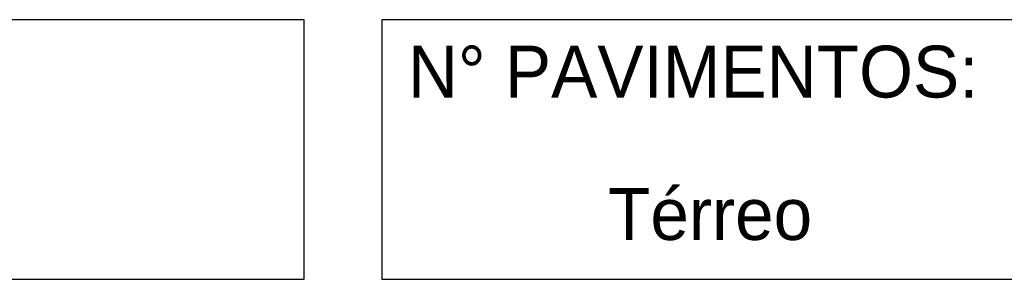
# Model space of a CAD drawing. Header units: millimetres. Extents: x -125 to 300, y 6 to 90.
# Tile 119 of 132: x 292.17 to 295.97, y 20.18 to 21.18. Entities that reach past the tile are written whole.
import ezdxf

# ---------------------------------------------------------------- set-up
doc = ezdxf.new("R2010")
doc.units = ezdxf.units.MM
doc.layers.add('Plano4', color=220, linetype='Continuous')
doc.layers.add('TEXTO', color=7, linetype='Continuous', lineweight=18)

msp = doc.modelspace()

# ---------------------------------------------------------------- linework, layer by layer
at = {"layer": 'Plano4', "color": 0}
for points in [[(293.26775, 21.17742), (282.22128, 21.17742), (282.22128, 20.17504), (293.26775, 20.17504)], [(293.26775, 21.17742), (282.22128, 21.17742), (282.22128, 20.17504), (293.26775, 20.17504)], [(296.28074, 21.17742), (293.56811, 21.17742), (293.56811, 20.17504), (296.28074, 20.17504)], [(296.28074, 21.17742), (293.56811, 21.17742), (293.56811, 20.17504), (296.28074, 20.17504)]]:
    msp.add_lwpolyline(points, close=True, dxfattribs=at)

# ---------------------------------------------------------------- texts
at = {"layer": 'TEXTO', "color": 0}
for s, insert, char_height, width, attachment_point in [('N° PAVIMENTOS:', (293.66835, 21.07719), 0.2002381, 9.1814042, 1), ('Térreo', (294.83628, 20.42564), 0.200238, 2.5363492, 5)]:
    msp.add_mtext(s, dxfattribs=dict(at, insert=insert, char_height=char_height, width=width, attachment_point=attachment_point))

doc.saveas('drawing.dxf')
